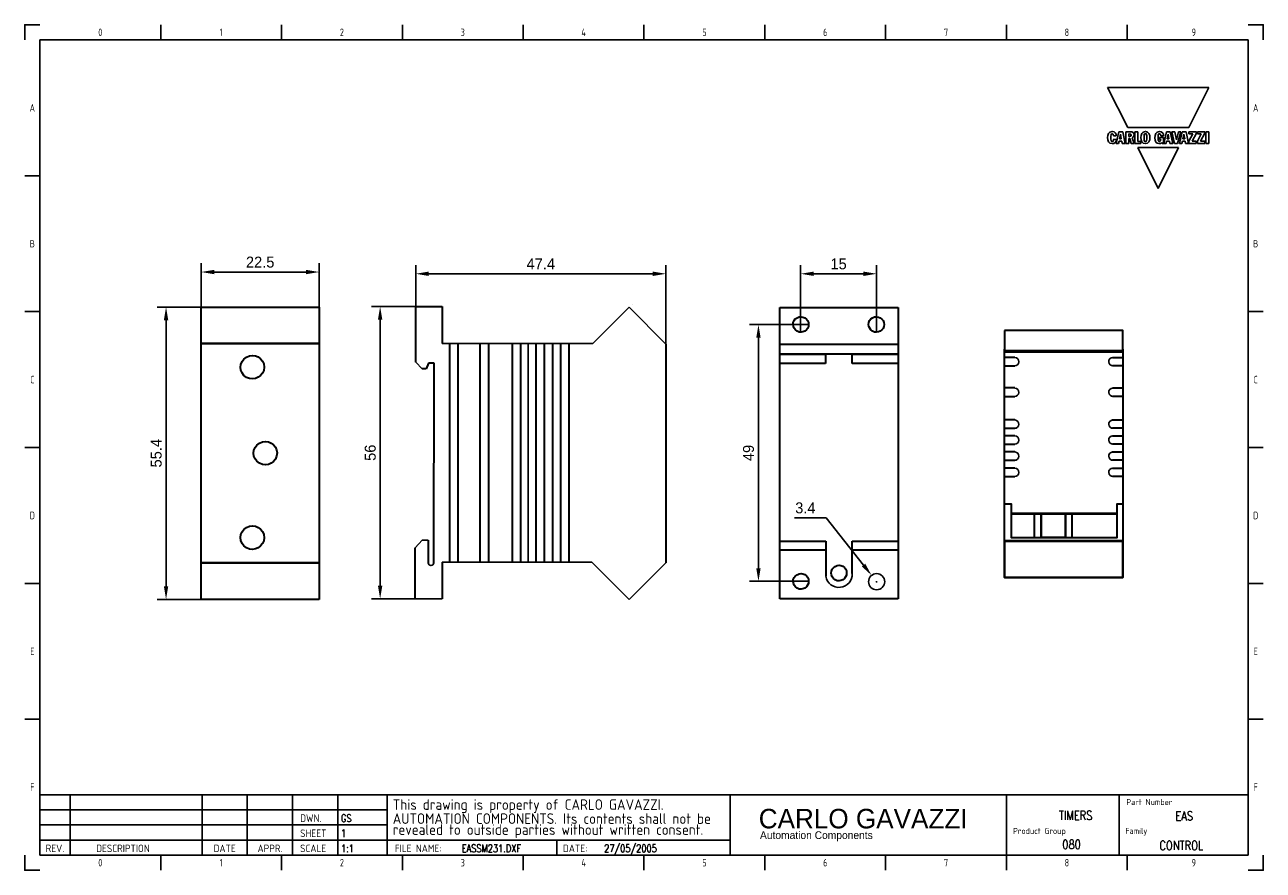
# Model space of a CAD drawing. Header units: millimetres. Extents: x 0 to 283, y 2 to 195.
import ezdxf
from ezdxf.enums import TextEntityAlignment as Align

# ---------------------------------------------------------------- set-up
doc = ezdxf.new("R2010")
doc.units = ezdxf.units.MM
for name, color, linetype in [('Disegno', 7, 'Continuous'), ('Layer 1', 7, 'Continuous'), ('Quotatura', 5, 'Continuous')]:
    doc.layers.add(name, color=color, linetype=linetype)
doc.styles.add('Century Gothic', font='Century Gothic', dxfattribs={"height": 1})
doc.styles.add('ISO8', font='ISO8.SHX')
doc.styles.add('ROMANS', font='romans.shx')
doc.styles.add('SPAC', font='isocp.shx')
doc.dimstyles.new('Gavazzi', dxfattribs={"dimtxt": 2.5, "dimasz": 3, "dimexe": 2, "dimexo": 0, "dimgap": 1, "dimtad": 1, "dimtoh": 1, "dimdec": 1, "dimzin": 0, "dimdsep": 46, "dimtxsty": 'Standard', "dimcen": 0.09, "dimadec": 0, "dimazin": 0, "dimtfac": 1, "dimtdec": 1, "dimtofl": 0, "dimtmove": 0, "dimatfit": 3, "dimfxl": 1, "dimtolj": 1, "dimtzin": 0, "dimarcsym": 0})

# ---------------------------------------------------------------- blocks, each defined once
blk = doc.blocks.new('Testo Gavazzi')
at = {"color": 0, "style": 'Century Gothic', "oblique": 0}
for s, height, p in [('CARLO GAVAZZI', 6.4615, (247.95, 18.93)), ('Automation Components', 2.5365, (248.37, 15.42))]:
    blk.add_text(s, height=height, dxfattribs=at).set_placement(p)
blk = doc.blocks.new('Grafico Gavazzi')
for points in [[(396.93, 264.31), (396.93, 264.31), (363.45, 264.31), (363.45, 264.31)], [(363.45, 264.31), (363.45, 264.31), (370.15, 251.02), (370.15, 251.02)], [(390.29, 251.02), (390.29, 251.02), (396.93, 264.31), (396.93, 264.31)], [(370.15, 251.02), (370.15, 251.02), (390.29, 251.02), (390.29, 251.02)], [(365.4, 248.29), (365.4, 248.29), (366.32, 248.29), (366.32, 248.29)], [(366.32, 247.11), (366.32, 247.11), (365.47, 247.19), (365.47, 247.19)], [(367.16, 249.64), (367.16, 249.64), (366.25, 245.77), (366.25, 245.77)], [(367.06, 245.77), (367.06, 245.77), (367.23, 246.55), (367.23, 246.55)], [(368.45, 249.64), (368.45, 249.64), (367.16, 249.64), (367.16, 249.64)], [(367.23, 246.55), (367.23, 246.55), (368.13, 246.55), (368.13, 246.55)], [(367.37, 247.24), (367.37, 247.24), (367.7, 248.82), (367.7, 248.82)], [(367.99, 247.24), (367.99, 247.24), (367.37, 247.24), (367.37, 247.24)], [(367.7, 248.82), (367.7, 248.82), (367.71, 248.82), (367.71, 248.82)], [(367.71, 248.82), (367.71, 248.82), (367.99, 247.24), (367.99, 247.24)], [(368.13, 246.55), (368.13, 246.55), (368.28, 245.77), (368.28, 245.77)], [(369.27, 245.77), (369.27, 245.77), (368.45, 249.64), (368.45, 249.64)], [(370.93, 249.64), (370.93, 249.64), (369.47, 249.64), (369.47, 249.64)], [(369.47, 249.64), (369.47, 249.64), (369.47, 245.77), (369.47, 245.77)], [(370.45, 248.93), (370.45, 248.93), (370.61, 248.93), (370.61, 248.93)], [(370.45, 248.07), (370.45, 248.07), (370.45, 248.93), (370.45, 248.93)], [(370.64, 248.07), (370.64, 248.07), (370.45, 248.07), (370.45, 248.07)], [(370.45, 245.77), (370.45, 245.77), (370.45, 247.45), (370.45, 247.45)], [(370.45, 247.45), (370.45, 247.45), (370.78, 247.45), (370.78, 247.45)], [(370.78, 247.45), (370.78, 247.45), (371.26, 245.77), (371.26, 245.77)], [(372.23, 245.77), (372.23, 245.77), (371.58, 247.65), (371.58, 247.65)], [(373.45, 249.64), (373.45, 249.64), (372.47, 249.64), (372.47, 249.64)], [(372.47, 249.64), (372.47, 249.64), (372.47, 245.77), (372.47, 245.77)], [(373.45, 246.45), (373.45, 246.45), (373.45, 249.64), (373.45, 249.64)], [(374.49, 246.45), (374.49, 246.45), (373.45, 246.45), (373.45, 246.45)], [(374.49, 245.77), (374.49, 245.77), (374.49, 246.45), (374.49, 246.45)], [(381.96, 247.7), (381.96, 247.7), (380.62, 247.7), (380.62, 247.7)], [(380.62, 247.7), (380.62, 247.7), (380.62, 247.04), (380.62, 247.04)], [(380.62, 247.04), (380.62, 247.04), (381.11, 247.04), (381.11, 247.04)], [(381.04, 248.26), (381.04, 248.26), (381.99, 248.26), (381.99, 248.26)], [(381.36, 246.07), (381.36, 246.07), (381.55, 245.77), (381.55, 245.77)], [(381.9, 245.77), (381.9, 245.77), (381.96, 246.36), (381.96, 246.36)], [(381.96, 246.36), (381.96, 246.36), (381.96, 247.7), (381.96, 247.7)], [(382.92, 249.64), (382.92, 249.64), (382.01, 245.77), (382.01, 245.77)], [(382.82, 245.77), (382.82, 245.77), (382.99, 246.55), (382.99, 246.55)], [(384.2, 249.64), (384.2, 249.64), (382.92, 249.64), (382.92, 249.64)], [(382.99, 246.55), (382.99, 246.55), (383.89, 246.55), (383.89, 246.55)], [(383.13, 247.24), (383.13, 247.24), (383.46, 248.82), (383.46, 248.82)], [(383.75, 247.24), (383.75, 247.24), (383.13, 247.24), (383.13, 247.24)], [(383.46, 248.82), (383.46, 248.82), (383.47, 248.82), (383.47, 248.82)], [(383.47, 248.82), (383.47, 248.82), (383.75, 247.24), (383.75, 247.24)], [(383.89, 246.55), (383.89, 246.55), (384.04, 245.77), (384.04, 245.77)], [(385.03, 245.77), (385.03, 245.77), (384.2, 249.64), (384.2, 249.64)], [(385.75, 249.64), (385.75, 249.64), (384.76, 249.64), (384.76, 249.64)], [(384.76, 249.64), (384.76, 249.64), (385.63, 245.77), (385.63, 245.77)], [(386.21, 246.94), (386.21, 246.94), (385.75, 249.64), (385.75, 249.64)], [(386.22, 246.94), (386.22, 246.94), (386.21, 246.94), (386.21, 246.94)], [(386.87, 249.64), (386.87, 249.64), (386.22, 246.94), (386.22, 246.94)], [(386.63, 245.77), (386.63, 245.77), (387.69, 249.64), (387.69, 249.64)], [(387.69, 249.64), (387.69, 249.64), (386.87, 249.64), (386.87, 249.64)], [(388.13, 249.64), (388.13, 249.64), (387.22, 245.77), (387.22, 245.77)], [(388.03, 245.77), (388.03, 245.77), (388.2, 246.55), (388.2, 246.55)], [(389.42, 249.64), (389.42, 249.64), (388.13, 249.64), (388.13, 249.64)], [(388.2, 246.55), (388.2, 246.55), (389.1, 246.55), (389.1, 246.55)], [(388.34, 247.24), (388.34, 247.24), (388.67, 248.82), (388.67, 248.82)], [(388.96, 247.24), (388.96, 247.24), (388.34, 247.24), (388.34, 247.24)], [(388.67, 248.82), (388.67, 248.82), (388.68, 248.82), (388.68, 248.82)], [(388.68, 248.82), (388.68, 248.82), (388.96, 247.24), (388.96, 247.24)], [(389.1, 246.55), (389.1, 246.55), (389.25, 245.77), (389.25, 245.77)], [(390.24, 245.77), (390.24, 245.77), (389.42, 249.64), (389.42, 249.64)], [(391.64, 248.93), (391.64, 248.93), (390.38, 246.57), (390.38, 246.57)], [(390.38, 246.57), (390.38, 246.57), (390.38, 245.77), (390.38, 245.77)], [(392.83, 249.64), (392.83, 249.64), (390.39, 249.64), (390.39, 249.64)], [(390.39, 249.64), (390.39, 249.64), (390.39, 248.93), (390.39, 248.93)], [(390.39, 248.93), (390.39, 248.93), (391.64, 248.93), (391.64, 248.93)], [(391.4, 246.49), (391.4, 246.49), (392.83, 249.15), (392.83, 249.15)], [(392.82, 246.49), (392.82, 246.49), (391.4, 246.49), (391.4, 246.49)], [(392.82, 245.77), (392.82, 245.77), (392.82, 246.49), (392.82, 246.49)], [(392.83, 249.15), (392.83, 249.15), (392.83, 249.64), (392.83, 249.64)], [(394.42, 248.93), (394.42, 248.93), (393.16, 246.57), (393.16, 246.57)], [(393.16, 246.57), (393.16, 246.57), (393.16, 245.77), (393.16, 245.77)], [(395.61, 249.64), (395.61, 249.64), (393.17, 249.64), (393.17, 249.64)], [(393.17, 249.64), (393.17, 249.64), (393.17, 248.93), (393.17, 248.93)], [(393.17, 248.93), (393.17, 248.93), (394.42, 248.93), (394.42, 248.93)], [(394.18, 246.49), (394.18, 246.49), (395.61, 249.15), (395.61, 249.15)], [(395.6, 246.49), (395.6, 246.49), (394.18, 246.49), (394.18, 246.49)], [(395.6, 245.77), (395.6, 245.77), (395.6, 246.49), (395.6, 246.49)], [(395.61, 249.15), (395.61, 249.15), (395.61, 249.64), (395.61, 249.64)], [(396.91, 249.64), (396.91, 249.64), (395.94, 249.64), (395.94, 249.64)], [(395.94, 249.64), (395.94, 249.64), (395.94, 245.77), (395.94, 245.77)], [(396.91, 245.77), (396.91, 245.77), (396.91, 249.64), (396.91, 249.64)], [(366.25, 245.77), (366.25, 245.77), (367.06, 245.77), (367.06, 245.77)], [(368.28, 245.77), (368.28, 245.77), (369.27, 245.77), (369.27, 245.77)], [(369.47, 245.77), (369.47, 245.77), (370.45, 245.77), (370.45, 245.77)], [(371.26, 245.77), (371.26, 245.77), (372.23, 245.77), (372.23, 245.77)], [(372.47, 245.77), (372.47, 245.77), (374.49, 245.77), (374.49, 245.77)], [(373.5, 244.37), (373.5, 244.37), (386.96, 244.37), (386.96, 244.37)], [(380.24, 230.82), (380.24, 230.82), (373.5, 244.37), (373.5, 244.37)], [(386.96, 244.37), (386.96, 244.37), (380.24, 230.82), (380.24, 230.82)], [(381.55, 245.77), (381.55, 245.77), (381.9, 245.77), (381.9, 245.77)], [(382.01, 245.77), (382.01, 245.77), (382.82, 245.77), (382.82, 245.77)], [(384.04, 245.77), (384.04, 245.77), (385.03, 245.77), (385.03, 245.77)], [(385.63, 245.77), (385.63, 245.77), (386.63, 245.77), (386.63, 245.77)], [(387.22, 245.77), (387.22, 245.77), (388.03, 245.77), (388.03, 245.77)], [(389.25, 245.77), (389.25, 245.77), (390.24, 245.77), (390.24, 245.77)], [(390.38, 245.77), (390.38, 245.77), (392.82, 245.77), (392.82, 245.77)], [(393.16, 245.77), (393.16, 245.77), (395.6, 245.77), (395.6, 245.77)], [(395.94, 245.77), (395.94, 245.77), (396.91, 245.77), (396.91, 245.77)]]:
    blk.add_open_spline(points, degree=3)
for points, knots in [([(366.32, 248.29), (366.32, 249.09), (365.9, 249.72), (364.96, 249.72), (364.96, 249.72), (363.77, 249.72), (363.46, 248.64), (363.46, 247.71), (363.46, 247.71), (363.46, 246.7), (363.78, 245.69), (364.96, 245.69), (364.96, 245.69), (365.81, 245.69), (366.32, 246.26), (366.32, 247.11)], [0, 0, 0, 0, 0.1, 0.1, 0.1, 0.1, 0.2, 0.2, 0.2, 0.2, 0.3, 0.3, 0.3, 0.3, 0.4, 0.4, 0.4, 0.4]), ([(365.47, 247.19), (365.45, 246.7), (365.37, 246.41), (365.01, 246.41), (365.01, 246.41), (364.55, 246.41), (364.51, 246.91), (364.51, 247.7), (364.51, 247.7), (364.51, 248.42), (364.57, 249), (364.99, 249), (364.99, 249), (365.34, 249), (365.4, 248.55), (365.4, 248.29)], [0.5, 0.5, 0.5, 0.5, 0.6, 0.6, 0.6, 0.6, 0.7, 0.7, 0.7, 0.7, 0.8, 0.8, 0.8, 0.8, 0.9, 0.9, 0.9, 0.9]), ([(370.61, 248.93), (370.94, 248.93), (371.25, 248.89), (371.25, 248.49), (371.25, 248.49), (371.25, 248.18), (371.01, 248.07), (370.64, 248.07)], [0.2, 0.2, 0.2, 0.2, 0.4, 0.4, 0.4, 0.4, 0.6, 0.6, 0.6, 0.6]), ([(371.58, 247.65), (371.96, 247.79), (372.23, 248.14), (372.23, 248.54), (372.23, 248.54), (372.23, 249.31), (371.66, 249.64), (370.93, 249.64)], [0.6, 0.6, 0.6, 0.6, 0.7, 0.7, 0.7, 0.7, 0.8, 0.8, 0.8, 0.8]), ([(374.45, 247.71), (374.45, 246.72), (374.8, 245.69), (375.96, 245.69), (375.96, 245.69), (377.11, 245.69), (377.47, 246.72), (377.47, 247.71), (377.47, 247.71), (377.47, 248.7), (377.11, 249.72), (375.96, 249.72), (375.96, 249.72), (374.8, 249.72), (374.45, 248.7), (374.45, 247.71)], [0, 0, 0, 0, 0.25, 0.25, 0.25, 0.25, 0.5, 0.5, 0.5, 0.5, 0.75, 0.75, 0.75, 0.75, 1, 1, 1, 1]), ([(375.51, 247.71), (375.51, 248.47), (375.51, 249), (375.96, 249), (375.96, 249), (376.41, 249), (376.41, 248.47), (376.41, 247.71), (376.41, 247.71), (376.41, 246.94), (376.41, 246.41), (375.96, 246.41), (375.96, 246.41), (375.51, 246.41), (375.51, 246.94), (375.51, 247.71)], [0, 0, 0, 0, 0.25, 0.25, 0.25, 0.25, 0.5, 0.5, 0.5, 0.5, 0.75, 0.75, 0.75, 0.75, 1, 1, 1, 1]), ([(381.99, 248.26), (381.99, 249.12), (381.56, 249.72), (380.59, 249.72), (380.59, 249.72), (379.4, 249.72), (379.08, 248.64), (379.08, 247.61), (379.08, 247.61), (379.08, 246.49), (379.5, 245.69), (380.51, 245.69), (380.51, 245.69), (380.8, 245.69), (381.14, 245.82), (381.36, 246.07)], [0.5, 0.5, 0.5, 0.5, 0.5625, 0.5625, 0.5625, 0.5625, 0.625, 0.625, 0.625, 0.625, 0.6875, 0.6875, 0.6875, 0.6875, 0.75, 0.75, 0.75, 0.75]), ([(381.11, 247.04), (381.11, 246.8), (380.97, 246.41), (380.64, 246.41), (380.64, 246.41), (380.18, 246.41), (380.14, 246.91), (380.14, 247.7), (380.14, 247.7), (380.14, 248.42), (380.2, 249), (380.61, 249), (380.61, 249), (380.98, 249), (381.01, 248.72), (381.04, 248.26)], [0.1875, 0.1875, 0.1875, 0.1875, 0.25, 0.25, 0.25, 0.25, 0.3125, 0.3125, 0.3125, 0.3125, 0.375, 0.375, 0.375, 0.375, 0.4375, 0.4375, 0.4375, 0.4375])]:
    blk.add_open_spline(points, degree=3, knots=knots)
blk = doc.blocks.new('*D16')
at = {"layer": 'Defpoints', "color": 0}
for p in [(67.1, 138.88), (40.12, 130.88), (67.1, 130.88)]:
    blk.add_point(p, dxfattribs=at)
at = {"layer": 'Quotatura', "color": 0, "lineweight": -2}
for p, q in [((40.12, 130.88), (40.12, 140.88)), ((43.12, 138.88), (64.1, 138.88)), ((67.1, 130.88), (67.1, 140.88))]:
    blk.add_line(p, q, dxfattribs=at)
at = {"layer": 'Quotatura', "color": 0}
for points in [[(43.12, 139.38), (43.12, 138.38), (40.12, 138.88)], [(64.1, 139.38), (64.1, 138.38), (67.1, 138.88)]]:
    blk.add_solid(points, dxfattribs=at)
at = {"layer": 'Quotatura', "color": 0, "insert": (53.61, 141.13), "char_height": 2.5, "attachment_point": 5}
blk.add_mtext('\\A1;22.5', dxfattribs=at)
blk = doc.blocks.new('*D17')
at = {"layer": 'Defpoints', "color": 0}
for p in [(40.12, 130.88), (32.12, 64.1), (40.12, 64.1)]:
    blk.add_point(p, dxfattribs=at)
at = {"layer": 'Quotatura', "color": 0, "lineweight": -2}
for p, q in [((40.12, 130.88), (30.12, 130.88)), ((32.12, 127.88), (32.12, 67.1)), ((40.12, 64.1), (30.12, 64.1))]:
    blk.add_line(p, q, dxfattribs=at)
at = {"layer": 'Quotatura', "color": 0}
for points in [[(31.62, 127.88), (32.62, 127.88), (32.12, 130.88)], [(31.62, 67.1), (32.62, 67.1), (32.12, 64.1)]]:
    blk.add_solid(points, dxfattribs=at)
at = {"layer": 'Quotatura', "color": 0, "insert": (29.87, 97.49), "char_height": 2.5, "attachment_point": 5, "rotation": 90}
blk.add_mtext('\\A1;55.4', dxfattribs=at)
blk = doc.blocks.new('*D18')
at = {"layer": 'Defpoints', "color": 0}
for p in [(146.27, 138.48), (89.12, 130.99), (146.27, 122.39)]:
    blk.add_point(p, dxfattribs=at)
at = {"layer": 'Quotatura', "color": 0, "lineweight": -2}
for p, q in [((89.12, 130.99), (89.12, 140.48)), ((146.27, 122.39), (146.27, 140.48)), ((92.12, 138.48), (143.27, 138.48))]:
    blk.add_line(p, q, dxfattribs=at)
at = {"layer": 'Quotatura', "color": 0}
for points in [[(92.12, 138.98), (92.12, 137.98), (89.12, 138.48)], [(143.27, 138.98), (143.27, 137.98), (146.27, 138.48)]]:
    blk.add_solid(points, dxfattribs=at)
at = {"layer": 'Quotatura', "color": 0, "insert": (117.69, 140.73), "char_height": 2.5, "attachment_point": 5}
blk.add_mtext('\\A1;47.4', dxfattribs=at)
blk = doc.blocks.new('*D19')
at = {"layer": 'Defpoints', "color": 0}
for p in [(89.12, 130.99), (81.01, 64.21), (89.01, 64.21)]:
    blk.add_point(p, dxfattribs=at)
at = {"layer": 'Quotatura', "color": 0, "lineweight": -2}
for p, q in [((89.12, 130.99), (79.01, 130.99)), ((81.01, 127.99), (81.01, 67.21)), ((89.01, 64.21), (79.01, 64.21))]:
    blk.add_line(p, q, dxfattribs=at)
at = {"layer": 'Quotatura', "color": 0}
for points in [[(80.51, 127.99), (81.51, 127.99), (81.01, 130.99)], [(80.51, 67.21), (81.51, 67.21), (81.01, 64.21)]]:
    blk.add_solid(points, dxfattribs=at)
at = {"layer": 'Quotatura', "color": 0, "insert": (78.76, 97.6), "char_height": 2.5, "attachment_point": 5, "rotation": 90}
blk.add_mtext('\\A1;56', dxfattribs=at)
blk = doc.blocks.new('*D20')
at = {"layer": 'Defpoints', "color": 0}
for p in [(194.38, 138.48), (177.02, 125.14), (194.38, 125.14)]:
    blk.add_point(p, dxfattribs=at)
at = {"layer": 'Quotatura', "color": 0, "lineweight": -2}
for p, q in [((177.02, 125.14), (177.02, 140.48)), ((194.38, 125.14), (194.38, 140.48)), ((180.02, 138.48), (191.38, 138.48))]:
    blk.add_line(p, q, dxfattribs=at)
at = {"layer": 'Quotatura', "color": 0}
for points in [[(180.02, 138.98), (180.02, 137.98), (177.02, 138.48)], [(191.38, 138.98), (191.38, 137.98), (194.38, 138.48)]]:
    blk.add_solid(points, dxfattribs=at)
at = {"layer": 'Quotatura', "color": 0, "insert": (185.7, 140.73), "char_height": 2.5, "attachment_point": 5}
blk.add_mtext('\\A1;15', dxfattribs=at)
blk = doc.blocks.new('*D21')
at = {"layer": 'Defpoints', "color": 0}
for p in [(178.86, 126.86), (167.39, 68.23), (178.86, 68.23)]:
    blk.add_point(p, dxfattribs=at)
at = {"layer": 'Quotatura', "color": 0, "lineweight": -2}
for p, q in [((178.86, 126.86), (165.39, 126.86)), ((167.39, 123.86), (167.39, 71.23)), ((178.86, 68.23), (165.39, 68.23))]:
    blk.add_line(p, q, dxfattribs=at)
at = {"layer": 'Quotatura', "color": 0}
for points in [[(166.89, 123.86), (167.89, 123.86), (167.39, 126.86)], [(166.89, 71.23), (167.89, 71.23), (167.39, 68.23)]]:
    blk.add_solid(points, dxfattribs=at)
at = {"layer": 'Quotatura', "color": 0, "insert": (165.14, 97.54), "char_height": 2.5, "attachment_point": 5, "rotation": 90}
blk.add_mtext('\\A1;49', dxfattribs=at)
blk = doc.blocks.new('*D22')
at = {"layer": 'Defpoints', "color": 0}
for p in [(193.24, 69.58), (195.52, 66.7)]:
    blk.add_point(p, dxfattribs=at)
at = {"layer": 'Quotatura', "color": 0, "lineweight": -2}
for p, q in [((175.61, 82.74), (182.86, 82.74)), ((182.86, 82.74), (191.39, 71.94)), ((194.29, 68.14), (194.47, 68.14)), ((194.38, 68.05), (194.38, 68.23))]:
    blk.add_line(p, q, dxfattribs=at)
at = {"layer": 'Quotatura', "color": 0}
blk.add_solid([(191.78, 72.25), (190.99, 71.63), (193.24, 69.58)], dxfattribs=at)
at = {"layer": 'Quotatura', "color": 0, "insert": (178.11, 84.99), "char_height": 2.5, "attachment_point": 5}
blk.add_mtext('\\A1;3.4', dxfattribs=at)

msp = doc.modelspace()

# ---------------------------------------------------------------- linework, layer by layer
at = {"color": 7}
for p, q in [((30.9, 191.91), (30.9, 195.36)), ((58.49, 191.91), (58.49, 195.36)), ((86.08, 191.91), (86.08, 195.36)), ((113.67, 191.91), (113.67, 195.36)), ((168.85, 191.91), (168.85, 195.36)), ((196.44, 191.91), (196.44, 195.36)), ((224.03, 191.91), (224.03, 195.36)), ((251.63, 191.91), (251.63, 195.36)), ((-0.14, 160.87), (3.3, 160.87)), ((279.22, 160.87), (282.67, 160.87)), ((279.22, 160.87), (282.67, 160.87)), ((-0.14, 129.83), (3.3, 129.83)), ((279.22, 129.83), (282.67, 129.83)), ((279.22, 129.83), (282.67, 129.83)), ((-0.14, 67.75), (3.3, 67.75)), ((279.22, 67.75), (282.67, 67.75)), ((279.22, 67.75), (282.67, 67.75)), ((-0.14, 36.71), (3.3, 36.71)), ((279.22, 36.71), (282.67, 36.71)), ((279.22, 36.71), (282.67, 36.71)), ((249.77, 19.47), (249.77, 5.68)), ((30.9, 2.23), (30.9, 5.67)), ((58.49, 2.23), (58.49, 5.67)), ((86.08, 2.23), (86.08, 5.67)), ((113.67, 2.23), (113.67, 5.67)), ((168.85, 2.23), (168.85, 5.67)), ((196.44, 2.23), (196.44, 5.67)), ((224.03, 2.23), (224.03, 5.67)), ((251.63, 2.23), (251.63, 5.67))]:
    msp.add_line(p, q, dxfattribs=at)
at = {"color": 2}
for p, q in [((141.26, 191.91), (141.26, 195.36)), ((3.3, 191.91), (279.22, 191.91)), ((3.3, 5.67), (3.3, 191.91)), ((279.22, 191.91), (279.22, 5.67)), ((-0.14, 98.79), (3.3, 98.79)), ((279.22, 98.79), (282.67, 98.79)), ((279.22, 98.79), (282.67, 98.79)), ((279.22, 5.67), (3.3, 5.67)), ((141.26, 2.23), (141.26, 5.67))]:
    msp.add_line(p, q, dxfattribs=at)
at = {"color": 2, "linetype": 'Continuous'}
for p, q in [((3.3, 19.47), (279.22, 19.47)), ((82.63, 5.67), (82.63, 19.47)), ((160.93, 5.67), (160.93, 19.47)), ((224.03, 5.67), (224.03, 19.47))]:
    msp.add_line(p, q, dxfattribs=at)
at = {"color": 1, "linetype": 'Continuous'}
for p, q in [((10.2, 5.67), (10.2, 19.47)), ((40.33, 5.67), (40.33, 19.47)), ((50.67, 5.67), (50.67, 19.47)), ((71.37, 5.67), (71.37, 19.47)), ((3.3, 16.02), (82.63, 16.02)), ((3.3, 12.57), (82.63, 12.57)), ((121.33, 5.67), (121.33, 9.12))]:
    msp.add_line(p, q, dxfattribs=at)
at = {"color": 7, "linetype": 'Continuous'}
for p, q in [((61.02, 5.67), (61.02, 19.47)), ((3.3, 9.12), (55.04, 9.12)), ((82.63, 9.12), (160.93, 9.12))]:
    msp.add_line(p, q, dxfattribs=at)
at = {"color": 1}
msp.add_line((55.04, 9.12), (82.63, 9.12), dxfattribs=at)
for points in [[(3.3, 195.36), (-0.14, 195.36), (-0.14, 191.91)], [(279.22, 195.36), (282.67, 195.36), (282.67, 191.91)], [(279.22, 195.36), (282.67, 195.36), (282.67, 191.91)], [(3.3, 2.23), (-0.14, 2.23), (-0.14, 5.67)], [(279.22, 2.23), (282.67, 2.23), (282.67, 5.67)], [(279.22, 2.23), (282.67, 2.23), (282.67, 5.67)]]:
    msp.add_lwpolyline(points)
at = {"layer": 'Disegno'}
for p, q in [((129.54, 122.52), (137.86, 130.82)), ((137.86, 130.82), (146.27, 122.39)), ((138.54, 131.54), (138.54, 131.54)), ((95.15, 122.52), (129.54, 122.52)), ((114.84, 122.52), (114.84, 72.57)), ((89.12, 118.29), (90.6, 116.8)), ((90.6, 77.65), (89.01, 75.85)), ((90.6, 77.65), (91.98, 77.65)), ((95.15, 72.57), (129.35, 72.58)), ((137.9, 64.06), (129.35, 72.58)), ((146.27, 72.46), (137.9, 64.06)), ((95.15, 64.21), (89.01, 64.21))]:
    msp.add_line(p, q, dxfattribs=at)
msp.add_circle((194.38, 68.14), 1.84, dxfattribs=at)
for centre, radius, start, end in [((225.9, 118.42), 0.954, 267.0646, 87.0646), ((248.33, 118.42), 0.954, 92.9354, 272.9354), ((225.9, 111.43), 0.954, 267.0646, 87.0646), ((248.33, 111.43), 0.954, 92.9354, 272.9354), ((225.9, 104.13), 0.954, 267.0646, 87.0646), ((248.33, 104.13), 0.954, 92.9354, 272.9354), ((225.9, 100.53), 0.954, 267.0646, 87.0646), ((248.33, 100.53), 0.954, 92.9354, 272.9354), ((225.9, 96.83), 0.954, 267.0646, 87.0646), ((248.33, 96.83), 0.954, 92.9354, 272.9354), ((225.9, 93.12), 0.954, 267.0646, 87.0646), ((248.33, 93.12), 0.954, 92.9354, 272.9354), ((92.61, 72.47), 0.631, 180.929, 359.14), ((185.78, 69.88), 3.04, 189.5215, 2.5973)]:
    msp.add_arc(centre, radius, start, end, dxfattribs=at)
at = {"layer": 'Layer 1', "color": 7, "lineweight": 35}
for points in [[(40.12, 130.88), (40.12, 130.88), (67.1, 130.88), (67.1, 130.88)], [(40.12, 122.52), (40.12, 122.52), (40.12, 130.88), (40.12, 130.88)], [(67.1, 130.88), (67.1, 130.88), (67.1, 122.52), (67.1, 122.52)], [(89.12, 118.29), (89.12, 118.29), (89.12, 130.99), (89.12, 130.99)], [(89.12, 130.99), (89.12, 130.99), (89.86, 130.99), (89.86, 130.99)], [(89.86, 130.99), (89.86, 130.99), (95.15, 130.99), (95.15, 130.99)], [(95.15, 130.99), (95.15, 130.99), (95.15, 122.52), (95.15, 122.52)], [(172.3, 130.78), (172.3, 130.78), (199.29, 130.78), (199.29, 130.78)], [(172.3, 120.19), (172.3, 120.19), (172.3, 130.78), (172.3, 130.78)], [(172.3, 120.09), (172.3, 120.09), (172.3, 130.67), (172.3, 130.67)], [(199.29, 130.78), (199.29, 130.78), (199.29, 120.19), (199.29, 120.19)], [(199.29, 130.67), (199.29, 130.67), (199.29, 120.09), (199.29, 120.09)], [(176.22, 125.38), (175.05, 126.01), (174.95, 127.81), (176.22, 128.45)], [(176.22, 128.45), (177.38, 129.08), (178.86, 128.23), (178.86, 126.86)], [(193.47, 125.38), (192.3, 126.01), (192.2, 127.81), (193.47, 128.45)], [(193.47, 128.45), (194.63, 129.08), (196.11, 128.23), (196.11, 126.86)], [(178.86, 126.86), (178.86, 125.59), (177.38, 124.64), (176.22, 125.38)], [(196.11, 126.86), (196.11, 125.59), (194.63, 124.64), (193.47, 125.38)], [(40.12, 122.52), (40.12, 122.52), (67.1, 122.52), (67.1, 122.52)], [(40.12, 72.46), (40.12, 72.46), (40.12, 122.52), (40.12, 122.52)], [(67.1, 122.52), (67.1, 122.52), (40.12, 122.52), (40.12, 122.52)], [(67.1, 122.52), (67.1, 122.52), (67.1, 72.46), (67.1, 72.46)], [(146.27, 122.39), (146.27, 122.39), (146.27, 72.46), (146.27, 72.46)], [(172.3, 122.41), (172.3, 122.41), (199.29, 122.41), (199.29, 122.41)], [(172.3, 64.21), (172.3, 64.21), (172.3, 122.41), (172.3, 122.41)], [(199.29, 122.41), (199.29, 122.41), (199.29, 64.21), (199.29, 64.21)], [(50.49, 114.79), (48.69, 115.85), (48.69, 118.39), (50.49, 119.45)], [(50.49, 119.45), (52.29, 120.51), (54.51, 119.24), (54.51, 117.12)], [(199.29, 120.09), (199.29, 120.09), (172.3, 120.09), (172.3, 120.09)], [(172.3, 120.09), (172.3, 120.09), (182.67, 120.09), (182.67, 120.09)], [(172.3, 117.97), (172.3, 117.97), (172.3, 120.09), (172.3, 120.09)], [(182.67, 120.09), (182.67, 120.09), (182.67, 117.97), (182.67, 117.97)], [(188.81, 120.09), (188.81, 120.09), (199.29, 120.09), (199.29, 120.09)], [(188.81, 117.97), (188.81, 117.97), (188.81, 120.09), (188.81, 120.09)], [(199.29, 120.09), (199.29, 120.09), (199.29, 117.97), (199.29, 117.97)], [(223.62, 83.6), (223.62, 83.6), (223.62, 121.28), (223.62, 121.28)], [(223.62, 120.93), (223.62, 120.93), (250.61, 120.93), (250.61, 120.93)], [(250.61, 121.28), (250.61, 121.28), (250.61, 83.6), (250.61, 83.6)], [(54.51, 117.12), (54.51, 115.11), (52.29, 113.84), (50.49, 114.79)], [(91.55, 116.8), (91.55, 116.8), (90.6, 116.8), (90.6, 116.8)], [(92.08, 118.07), (92.08, 118.07), (91.55, 116.8), (91.55, 116.8)], [(93.35, 118.07), (93.35, 118.07), (92.08, 118.07), (92.08, 118.07)], [(93.24, 72.46), (93.24, 72.46), (93.35, 118.07), (93.35, 118.07)], [(182.67, 117.97), (182.67, 117.97), (172.3, 117.97), (172.3, 117.97)], [(199.29, 117.97), (199.29, 117.97), (188.81, 117.97), (188.81, 117.97)], [(53.45, 95.21), (51.65, 96.17), (51.65, 98.81), (53.45, 99.77)], [(53.45, 99.77), (55.25, 100.82), (57.47, 99.55), (57.47, 97.54)], [(57.47, 97.54), (57.47, 95.43), (55.25, 94.16), (53.45, 95.21)], [(223.62, 76.08), (223.62, 76.08), (223.62, 84.45), (223.62, 84.45)], [(225.1, 83.8), (225.1, 83.8), (249.34, 83.8), (249.34, 83.8)], [(249.34, 83.6), (249.34, 83.6), (225.1, 83.6), (225.1, 83.6)], [(250.61, 84.45), (250.61, 84.45), (250.61, 76.08), (250.61, 76.08)], [(50.49, 75.85), (48.69, 76.91), (48.69, 79.55), (50.49, 80.5)], [(50.49, 80.5), (52.29, 81.56), (54.51, 80.29), (54.51, 78.18)], [(54.51, 78.18), (54.51, 76.16), (52.29, 74.89), (50.49, 75.85)], [(91.98, 77.65), (91.98, 77.65), (91.98, 72.46), (91.98, 72.46)], [(172.3, 77.43), (172.3, 77.43), (182.78, 77.43), (182.78, 77.43)], [(172.3, 75.32), (172.3, 75.32), (172.3, 77.43), (172.3, 77.43)], [(182.78, 77.43), (182.78, 77.43), (182.78, 75.32), (182.78, 75.32)], [(188.81, 77.43), (188.81, 77.43), (199.29, 77.43), (199.29, 77.43)], [(188.81, 75.32), (188.81, 75.32), (188.81, 77.43), (188.81, 77.43)], [(199.29, 77.43), (199.29, 77.43), (199.29, 75.32), (199.29, 75.32)], [(250.61, 77.35), (250.61, 77.35), (223.62, 77.35), (223.62, 77.35)], [(89.01, 64.21), (89.01, 64.21), (89.01, 75.85), (89.01, 75.85)], [(182.78, 75.32), (182.78, 75.32), (172.3, 75.32), (172.3, 75.32)], [(199.29, 75.32), (199.29, 75.32), (188.81, 75.32), (188.81, 75.32)], [(67.1, 72.46), (67.1, 72.46), (40.12, 72.46), (40.12, 72.46)], [(40.12, 72.46), (40.12, 72.46), (67.1, 72.46), (67.1, 72.46)], [(40.12, 64.1), (40.12, 64.1), (40.12, 72.46), (40.12, 72.46)], [(67.1, 72.46), (67.1, 72.46), (67.1, 64.1), (67.1, 64.1)], [(95.15, 72.57), (95.15, 72.57), (95.15, 64.21), (95.15, 64.21)], [(184.9, 68.54), (183.73, 69.29), (183.73, 70.98), (184.9, 71.61)], [(184.9, 71.61), (186.06, 72.35), (187.54, 71.51), (187.54, 70.13)], [(176.22, 66.64), (175.05, 67.38), (174.95, 69.07), (176.22, 69.71)], [(176.22, 69.71), (177.38, 70.45), (178.86, 69.6), (178.86, 68.23)], [(178.86, 68.23), (178.86, 66.85), (177.38, 66.01), (176.22, 66.64)], [(187.54, 70.13), (187.54, 68.76), (186.06, 67.91), (184.9, 68.54)], [(67.1, 64.1), (67.1, 64.1), (40.12, 64.1), (40.12, 64.1)], [(199.29, 64.21), (199.29, 64.21), (172.3, 64.21), (172.3, 64.21)]]:
    msp.add_open_spline(points, degree=3, dxfattribs=at)
for points, knots in [([(223.62, 125.51), (223.62, 125.51), (250.61, 125.51), (250.61, 125.51), (250.61, 125.51), (250.61, 125.51), (250.61, 120.64), (250.61, 120.64), (250.61, 120.64), (250.61, 120.64), (223.62, 120.64), (223.62, 120.64), (223.62, 120.64), (223.62, 120.64), (223.62, 125.51), (223.62, 125.51)], [0, 0, 0, 0, 0.25, 0.25, 0.25, 0.25, 0.5, 0.5, 0.5, 0.5, 0.75, 0.75, 0.75, 0.75, 1, 1, 1, 1]), ([(223.62, 85.93), (223.62, 85.93), (223.62, 69.1), (223.62, 69.1), (223.62, 69.1), (223.62, 69.1), (250.61, 69.1), (250.61, 69.1), (250.61, 69.1), (250.61, 69.1), (250.61, 85.93), (250.61, 85.93), (250.61, 85.93), (250.61, 85.93), (249.34, 85.93), (249.34, 85.93), (249.34, 85.93), (249.34, 85.93), (249.34, 78.2), (249.34, 78.2), (249.34, 78.2), (249.34, 78.2), (225.1, 78.2), (225.1, 78.2), (225.1, 78.2), (225.1, 78.2), (225.1, 85.93), (225.1, 85.93), (225.1, 85.93), (225.1, 85.93), (223.62, 85.93), (223.62, 85.93)], [0, 0, 0, 0, 0.125, 0.125, 0.125, 0.125, 0.25, 0.25, 0.25, 0.25, 0.375, 0.375, 0.375, 0.375, 0.5, 0.5, 0.5, 0.5, 0.625, 0.625, 0.625, 0.625, 0.75, 0.75, 0.75, 0.75, 0.875, 0.875, 0.875, 0.875, 1, 1, 1, 1]), ([(239.07, 83.6), (239.07, 83.6), (239.07, 78.2), (239.07, 78.2), (239.07, 78.2), (239.07, 78.2), (230.39, 78.2), (230.39, 78.2), (230.39, 78.2), (230.39, 78.2), (230.39, 83.6), (230.39, 83.6), (230.39, 83.6), (230.39, 83.6), (231.98, 83.6), (231.98, 83.6), (231.98, 83.6), (231.98, 83.6), (231.98, 78.2), (231.98, 78.2), (231.98, 78.2), (231.98, 78.2), (237.48, 78.2), (237.48, 78.2), (237.48, 78.2), (237.48, 78.2), (237.48, 83.6), (237.48, 83.6), (237.48, 83.6), (237.48, 83.6), (239.07, 83.6), (239.07, 83.6)], [0, 0, 0, 0, 0.125, 0.125, 0.125, 0.125, 0.25, 0.25, 0.25, 0.25, 0.375, 0.375, 0.375, 0.375, 0.5, 0.5, 0.5, 0.5, 0.625, 0.625, 0.625, 0.625, 0.75, 0.75, 0.75, 0.75, 0.875, 0.875, 0.875, 0.875, 1, 1, 1, 1]), ([(223.62, 77.46), (223.62, 77.46), (250.61, 77.46), (250.61, 77.46), (250.61, 77.46), (250.61, 77.46), (250.61, 69.1), (250.61, 69.1), (250.61, 69.1), (250.61, 69.1), (223.62, 69.1), (223.62, 69.1), (223.62, 69.1), (223.62, 69.1), (223.62, 77.46), (223.62, 77.46)], [0, 0, 0, 0, 0.25, 0.25, 0.25, 0.25, 0.5, 0.5, 0.5, 0.5, 0.75, 0.75, 0.75, 0.75, 1, 1, 1, 1])]:
    msp.add_open_spline(points, degree=3, knots=knots, dxfattribs=at)
at = {"layer": 'Layer 1', "lineweight": 35}
for points in [[(96.95, 72.57), (96.95, 72.57), (96.95, 122.52), (96.95, 122.52)], [(98.85, 72.57), (98.85, 72.57), (98.85, 122.52), (98.85, 122.52)], [(103.83, 72.57), (103.83, 72.57), (103.83, 122.52), (103.83, 122.52)], [(105.84, 72.57), (105.84, 72.57), (105.84, 122.52), (105.84, 122.52)], [(111.24, 72.57), (111.24, 72.57), (111.24, 122.52), (111.24, 122.52)], [(113.14, 72.57), (113.14, 72.57), (113.14, 122.52), (113.14, 122.52)], [(116.63, 72.57), (116.63, 72.57), (116.63, 122.52), (116.63, 122.52)], [(118.54, 72.58), (118.54, 72.58), (118.54, 122.52), (118.54, 122.52)], [(120.44, 72.58), (120.44, 72.58), (120.44, 122.52), (120.44, 122.52)], [(122.24, 72.58), (122.24, 72.58), (122.24, 122.52), (122.24, 122.52)], [(124.15, 72.58), (124.15, 72.58), (124.15, 122.52), (124.15, 122.52)], [(225.95, 119.37), (225.95, 119.37), (223.62, 119.37), (223.62, 119.37)], [(248.28, 119.37), (248.28, 119.37), (250.61, 119.37), (250.61, 119.37)], [(223.62, 117.47), (223.62, 117.47), (225.95, 117.47), (225.95, 117.47)], [(250.61, 117.47), (250.61, 117.47), (248.28, 117.47), (248.28, 117.47)], [(225.95, 112.39), (225.95, 112.39), (223.62, 112.39), (223.62, 112.39)], [(223.62, 110.48), (223.62, 110.48), (225.95, 110.48), (225.95, 110.48)], [(248.28, 112.39), (248.28, 112.39), (250.61, 112.39), (250.61, 112.39)], [(250.61, 110.48), (250.61, 110.48), (248.28, 110.48), (248.28, 110.48)], [(225.95, 105.08), (225.95, 105.08), (223.62, 105.08), (223.62, 105.08)], [(248.28, 105.08), (248.28, 105.08), (250.61, 105.08), (250.61, 105.08)], [(223.62, 103.18), (223.62, 103.18), (225.95, 103.18), (225.95, 103.18)], [(250.61, 103.18), (250.61, 103.18), (248.28, 103.18), (248.28, 103.18)], [(225.95, 101.48), (225.95, 101.48), (223.62, 101.48), (223.62, 101.48)], [(223.62, 99.58), (223.62, 99.58), (225.95, 99.58), (225.95, 99.58)], [(248.28, 101.48), (248.28, 101.48), (250.61, 101.48), (250.61, 101.48)], [(250.61, 99.58), (250.61, 99.58), (248.28, 99.58), (248.28, 99.58)], [(225.95, 97.78), (225.95, 97.78), (223.62, 97.78), (223.62, 97.78)], [(248.28, 97.78), (248.28, 97.78), (250.61, 97.78), (250.61, 97.78)], [(223.62, 95.88), (223.62, 95.88), (225.95, 95.88), (225.95, 95.88)], [(225.95, 94.08), (225.95, 94.08), (223.62, 94.08), (223.62, 94.08)], [(250.61, 95.88), (250.61, 95.88), (248.28, 95.88), (248.28, 95.88)], [(248.28, 94.08), (248.28, 94.08), (250.61, 94.08), (250.61, 94.08)], [(223.62, 92.17), (223.62, 92.17), (225.95, 92.17), (225.95, 92.17)], [(250.61, 92.17), (250.61, 92.17), (248.28, 92.17), (248.28, 92.17)], [(182.78, 75.64), (182.78, 75.64), (182.78, 69.39), (182.78, 69.39)], [(188.81, 70.02), (188.81, 70.02), (188.81, 75.64), (188.81, 75.64)]]:
    msp.add_open_spline(points, degree=3, dxfattribs=at)
msp.add_open_spline([(231.98, 83.6), (231.98, 83.6), (237.48, 83.6), (237.48, 83.6), (237.48, 83.6), (237.48, 83.6), (237.48, 78.2), (237.48, 78.2), (237.48, 78.2), (237.48, 78.2), (231.98, 78.2), (231.98, 78.2), (231.98, 78.2), (231.98, 78.2), (231.98, 83.6), (231.98, 83.6)], degree=3, knots=[0, 0, 0, 0, 0.25, 0.25, 0.25, 0.25, 0.5, 0.5, 0.5, 0.5, 0.75, 0.75, 0.75, 0.75, 1, 1, 1, 1], dxfattribs=at)

# ---------------------------------------------------------------- block references
at = {"xscale": 0.689778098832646, "yscale": 0.689778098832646, "zscale": 0.689778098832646}
for name in ['Grafico Gavazzi', 'Testo Gavazzi']:
    msp.add_blockref(name, (-3.57, -1.27), dxfattribs=at)

# ---------------------------------------------------------------- texts
at = {"style": 'ISO8', "width": 0.8}
for s, p in [('0', (17.1, 193.64)), ('1', (44.69, 193.64)), ('2', (72.28, 193.64)), ('3', (99.87, 193.64)), ('4', (127.47, 193.64)), ('5', (155.06, 193.64)), ('6', (182.65, 193.64)), ('7', (210.24, 193.64)), ('8', (237.83, 193.64)), ('9', (266.8, 193.64)), ('A', (1.58, 176.39)), ('A', (280.94, 176.39)), ('A', (280.94, 176.39)), ('B', (1.58, 145.35)), ('B', (280.94, 145.35)), ('B', (280.94, 145.35)), ('C', (1.58, 114.31)), ('C', (280.94, 114.31)), ('C', (280.94, 114.31)), ('D', (1.58, 83.27)), ('D', (280.94, 83.27)), ('D', (280.94, 83.27)), ('E', (1.58, 52.23)), ('E', (280.94, 52.23)), ('E', (280.94, 52.23)), ('F', (1.58, 21.19)), ('F', (280.94, 21.19)), ('F', (280.94, 21.19)), ('0', (17.1, 3.95)), ('1', (44.69, 3.95)), ('2', (72.28, 3.95)), ('3', (99.87, 3.95)), ('4', (127.47, 3.95)), ('5', (155.06, 3.95)), ('6', (182.65, 3.95)), ('7', (210.24, 3.95)), ('8', (237.83, 3.95)), ('9', (266.8, 3.95))]:
    msp.add_text(s, height=1.72, dxfattribs=at).set_placement(p, align=Align.MIDDLE)
at = {"style": 'SPAC'}
for s, height, p in [('This drawing is property of CARLO GAVAZZI.', 2.4142, (83.89, 16.02)), ('Part Number', 1.3796, (251.4, 17.11)), ('AUTOMATION COMPONENTS. Its contents shall not be', 2.4142, (83.89, 12.81)), ('revealed to outside parties without written consent.', 2.4142, (83.89, 10.3)), ('Product Group', 1.3796, (225.54, 10.51)), ('Family', 1.38, (251.17, 10.51))]:
    msp.add_text(s, height=height, dxfattribs=at).set_placement(p)
at = {"color": 1, "style": 'ISO8'}
for s, p in [('DWN.', (62.74, 13.26)), ('SHEET', (62.74, 9.81)), ('SCALE', (62.74, 6.36)), ('FILE NAME:', (84.35, 6.36)), ('DATE:', (122.76, 6.36))]:
    msp.add_text(s, height=1.724, dxfattribs=at).set_placement(p)
for s, height, p in [('REV.', 1.724, (6.75, 6.36)), ('DESCRIPTION', 1.7244, (22.27, 6.36)), ('DATE', 1.724, (45.5, 6.36)), ('APPR.', 1.724, (55.85, 6.36))]:
    msp.add_text(s, height=height, dxfattribs=at).set_placement(p, align=Align.CENTER)
at = {"color": 7, "style": 'ROMANS', "width": 0.8}
for tag, p in [('GS', (72.06, 13.26)), ('1', (72.06, 9.81)), ('1:1', (72.06, 6.36)), ('EASSM231.DXF', (99.62, 6.36)), ('27/05/2005', (132.16, 6.36))]:
    msp.add_attdef(tag, p, '', height=1.72, dxfattribs=at)
for tag, p in [('TIMERS', (239.83, 13.72)), ('EAS', (264.63, 13.61)), ('080', (238.9, 7.08)), ('CONTROL', (263.96, 6.85))]:
    msp.add_attdef(tag, text='', height=2.07, dxfattribs=at).set_placement(p, align=Align.CENTER)

# ---------------------------------------------------------------- dimensions: what is measured, and where the dimension line sits
at = {"layer": 'Quotatura'}
for base, p1, p2, text, picture, middle in [((67.1, 138.88), (40.12, 130.88), (67.1, 130.88), '22.5', '*D16', (53.61, 141.13)), ((146.27, 138.48), (89.12, 130.99), (146.27, 122.39), '47.4', '*D18', (117.69, 140.73)), ((194.38, 138.48), (177.02, 125.14), (194.38, 125.14), '15', '*D20', (185.7, 140.73))]:
    dim = msp.add_linear_dim(base=base, p1=p1, p2=p2, text=text, dimstyle='Gavazzi', dxfattribs=at)
    dim.commit()
    dim.dimension.update_dxf_attribs({"geometry": picture, "text_midpoint": middle})
for base, p1, p2, text, picture, middle in [((32.12, 64.1), (40.12, 130.88), (40.12, 64.1), '55.4', '*D17', (29.87, 97.49)), ((81.01, 64.21), (89.12, 130.99), (89.01, 64.21), '56', '*D19', (78.76, 97.6)), ((167.39, 68.23), (178.86, 126.86), (178.86, 68.23), '49', '*D21', (165.14, 97.54))]:
    dim = msp.add_linear_dim(base=base, p1=p1, p2=p2, angle=90, text=text, dimstyle='Gavazzi', dxfattribs=at)
    dim.commit()
    dim.dimension.update_dxf_attribs({"geometry": picture, "text_midpoint": middle})
dim = msp.add_diameter_dim_2p(p1=(195.52, 66.7), p2=(193.24, 69.58), text='3.4', dimstyle='Gavazzi', dxfattribs=at)
dim.commit()
dim.dimension.update_dxf_attribs({"geometry": '*D22', "text_midpoint": (178.11, 82.74), "dimtype": 163})

doc.saveas('drawing.dxf')
